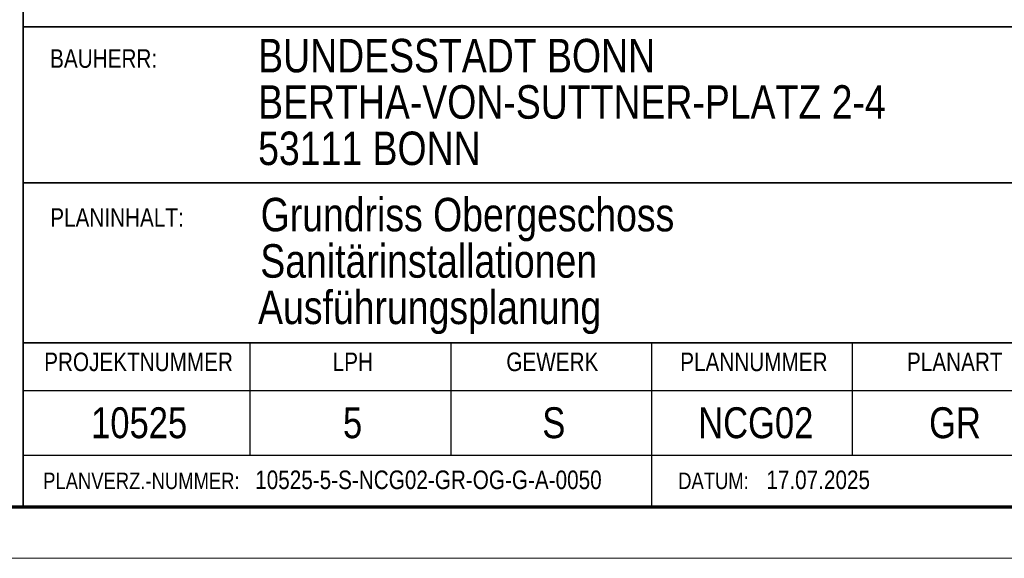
# Model space of a CAD drawing. Extents: x 229 to 926, y 37 to 878.
# Tile 23 of 163: x 742 to 837, y 37 to 89. Entities that reach past the tile are written whole.
import ezdxf
from ezdxf.lldxf.tags import DXFTag

# ---------------------------------------------------------------- set-up
doc = ezdxf.new("R2010")
doc.units = 0
doc.layers.get('0').update_dxf_attribs({"linetype": 'fein_strichliert', "lineweight": 13})
doc.layers.add('X_BI_Geometrie', color=7, linetype='Continuous', lineweight=13)
doc.layers.add('X_BI_Text', color=7, linetype='Continuous', lineweight=25)
doc.styles.get("Standard").update_dxf_attribs({"font": 'arial.ttf'})
tags = doc.linetypes.add('fein_strichliert', pattern=[4, 1, -2, 1]).pattern_tags.tags
tags[8:9] = [DXFTag(74, 4), DXFTag(75, 0), DXFTag(340, '0'), DXFTag(46, 0.0), DXFTag(50, 0.0), DXFTag(44, 0.0), DXFTag(45, 0.0)]
tags[6:7] = [DXFTag(74, 4), DXFTag(75, 0), DXFTag(340, '0'), DXFTag(46, 0.0), DXFTag(50, 0.0), DXFTag(44, 0.0), DXFTag(45, 0.0)]
tags[4:5] = [DXFTag(74, 4), DXFTag(75, 0), DXFTag(340, '0'), DXFTag(46, 0.0), DXFTag(50, 0.0), DXFTag(44, 0.0), DXFTag(45, 0.0)]

# ---------------------------------------------------------------- blocks, each defined once
blk = doc.blocks.new('Blockreferenz-A03CPAFLA9', base_point=(228.976, 36.581))
at = {"color": 0, "linetype": 'ByBlock', "lineweight": 70, "ltscale": 0.7}
blk.add_line((248.976, 41.581), (920.976, 41.581), dxfattribs=at)
at = {"color": 0, "linetype": 'ByBlock', "lineweight": -2, "ltscale": 0.13}
blk.add_line((925.976, 36.581), (228.976, 36.581), dxfattribs=at)
blk = doc.blocks.new('Blockreferenz-A03CPAFNA9', base_point=(739.746, 41.581))
at = {"color": 0, "linetype": 'ByBlock', "lineweight": 35, "ltscale": 0.35}
for p, q in [((741.976, 119.79), (741.976, 41.581)), ((741.976, 88.167), (920.976, 88.167)), ((741.976, 73.009), (880.976, 73.009)), ((741.976, 57.509), (920.976, 57.509)), ((920.976, 41.581), (741.976, 41.581))]:
    blk.add_line(p, q, dxfattribs=at)
at = {"color": 0, "linetype": 'ByBlock', "lineweight": 25, "ltscale": 0.25}
for p, q in [((763.976, 57.509), (763.976, 46.581)), ((783.476, 57.509), (783.476, 46.581)), ((802.976, 57.509), (802.976, 41.581)), ((822.476, 57.509), (822.476, 46.581)), ((741.976, 52.874), (920.976, 52.874)), ((741.976, 46.581), (920.976, 46.581))]:
    blk.add_line(p, q, dxfattribs=at)
at = {"layer": 'X_BI_Text', "color": 0, "linetype": 'ByBlock', "ltscale": 0.25, "attachment_point": 1}
for s, insert, char_height in [('{\\W0.8;\\fArial;BUNDESSTADT BONN}', (764.782, 86.999), 3.25), ('{\\W0.8;\\fArial;BERTHA-VON-SUTTNER-PLATZ 2-4}', (764.782, 82.499), 3.25), ('{\\W0.8;\\fArial;53111 BONN }', (764.782, 78), 3.25), ('{\\W0.8;\\fArial;10525}', (748.565, 51.24), 3)]:
    blk.add_mtext(s, dxfattribs=dict(at, insert=insert, char_height=char_height))
at = {"layer": 'X_BI_Text', "color": 0, "attachment_point": 1}
for s, insert, char_height in [('{\\W0.8;\\fArial;BAUHERR:}', (744.579, 85.988), 1.8), ('{\\W0.8;\\fArial;Grundriss Obergeschoss}', (765.022, 71.567), 3.25), ('{\\W0.8;\\fArial;PLANINHALT:}', (744.589, 70.555), 1.8), ('{\\W0.8;\\fArial;Sanitärinstallationen}', (764.99, 67.067), 3.25), ('{\\W0.8;\\fArial;Ausführungsplanung}', (764.775, 62.567), 3.25), ('{\\W0.8;\\fArial;PROJEKTNUMMER}', (744.003, 56.55), 1.8), ('{\\W0.8;\\fArial;LPH}', (772.016, 56.55), 1.8), ('{\\W0.8;\\fArial;GEWERK}', (788.879, 56.55), 1.8), ('{\\W0.8;\\fArial;PLANNUMMER}', (805.764, 56.55), 1.8), ('{\\W0.8;\\fArial;PLANART}', (827.786, 56.55), 1.8), ('{\\W0.8;\\fArial;5}', (773.018, 51.24), 3), ('{\\W0.8;\\fArial;S}', (792.373, 51.24), 3), ('{\\W0.8;\\fArial;NCG02}', (807.513, 51.24), 3), ('{\\W0.8;\\fArial;GR}', (829.934, 51.24), 3), ('{\\W0.8;\\fArial;10525-5-S-NCG02-GR-OG-G-A-0050}', (764.492, 45.099), 1.8), ('{\\W0.8;\\fArial;17.07.2025}', (814.129, 45.099), 1.8), ('{\\W0.8;\\fArial;PLANVERZ.-NUMMER:}', (743.905, 44.899), 1.6), ('{\\W0.8;\\fArial;DATUM:}', (805.568, 44.899), 1.6)]:
    blk.add_mtext(s, dxfattribs=dict(at, insert=insert, char_height=char_height))

msp = doc.modelspace()

# ---------------------------------------------------------------- block references
at = {"layer": 'X_BI_Geometrie', "ltscale": 0.13}
for name, p in [('Blockreferenz-A03CPAFLA9', (228.976, 36.581)), ('Blockreferenz-A03CPAFNA9', (739.746, 41.581))]:
    msp.add_blockref(name, p, dxfattribs=at)

doc.saveas('drawing.dxf')
